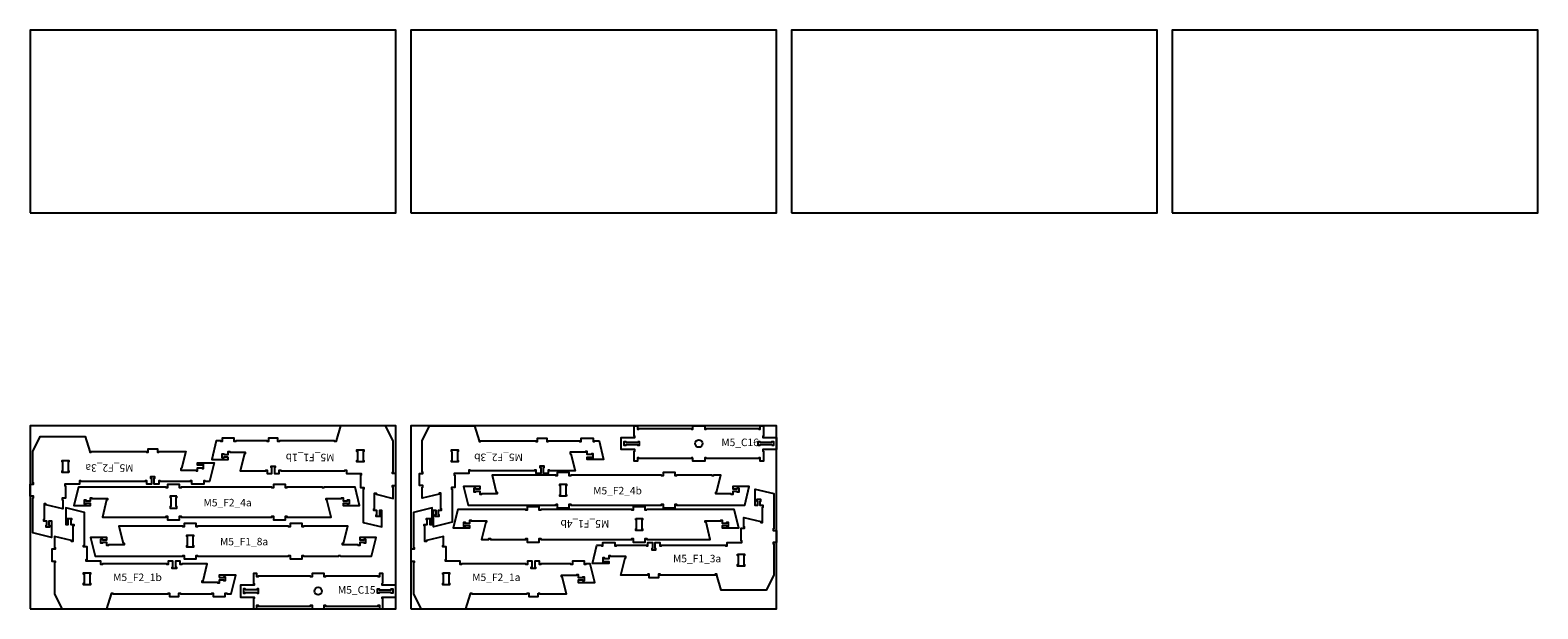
# Model space of a CAD drawing. Header units: millimetres. Extents: x -18184 to 50972, y 6312 to 16778.
# Tile 20 of 24: x 5352 to 15412, y 12913 to 16773. Entities that reach past the tile are written whole.
import ezdxf

# ---------------------------------------------------------------- set-up
doc = ezdxf.new("R2010")
doc.units = ezdxf.units.MM
doc.header["$MEASUREMENT"] = 0
for name, color, linetype in [('freeswerk_CODES', 50, 'Continuous'), ('freeswerk_ELEMENTEN', 7, 'Continuous'), ('freeswerk_PLATEN', 3, 'Continuous')]:
    doc.layers.add(name, color=color, linetype=linetype)

msp = doc.modelspace()

# ---------------------------------------------------------------- linework, layer by layer
for centre in [(9814, 14015), (7274, 13031)]:
    msp.add_circle(centre, 25)
at = {"layer": 'freeswerk_ELEMENTEN'}
for points in [[(6674, 13924), (6644, 13924), (6644, 13919), (6634, 13919), (6634, 13947), (6644, 13947), (6644, 13942), (6674, 13942), (6674, 13962), (6684, 13962), (6684, 13957), (6788, 13957), (6788, 13947), (6782, 13947), (6754, 13833), (6924, 13833), (6924, 13838), (6934, 13838), (6934, 13815), (6965, 13815), (6965, 13855), (6960, 13855), (6960, 13865), (6988, 13865), (6988, 13855), (6983, 13855), (6983, 13815), (7014, 13815), (7014, 13838), (7024, 13838), (7024, 13833), (7453, 13833), (7453, 13838), (7463, 13838), (7463, 13815), (7561, 13815), (7561, 13805), (7556, 13805), (7556, 13721), (7579, 13721), (7579, 13711), (7574, 13711), (7574, 13489), (7698, 13459), (7698, 13569), (7683, 13569), (7683, 13539), (7688, 13539), (7688, 13529), (7660, 13529), (7660, 13539), (7665, 13539), (7665, 13569), (7645, 13569), (7645, 13579), (7650, 13579), (7650, 13683), (7660, 13683), (7660, 13677), (7774, 13649), (7774, 13725), (7769, 13725), (7769, 13735), (7792, 13735), (7792, 13815), (7769, 13815), (7769, 13825), (7774, 13825), (7774, 14033), (7724, 14133), (7424, 14133), (7394, 14033), (7394, 14028), (7384, 14028), (7384, 14033), (7015, 14033), (7015, 14028), (7005, 14028), (7005, 14051), (6943, 14051), (6943, 14028), (6933, 14028), (6933, 14033), (6724, 14033), (6724, 14028), (6714, 14028), (6714, 14051), (6634, 14051), (6634, 14028), (6624, 14028), (6624, 14033), (6594, 14033), (6564, 13909), (6674, 13909)], [(7968, 13725), (7973, 13725), (7973, 13735), (7950, 13735), (7950, 13815), (7973, 13815), (7973, 13825), (7968, 13825), (7968, 14033), (8018, 14133), (8318, 14133), (8348, 14033), (8348, 14028), (8358, 14028), (8358, 14033), (8727, 14033), (8727, 14028), (8737, 14028), (8737, 14051), (8799, 14051), (8799, 14028), (8809, 14028), (8809, 14033), (9018, 14033), (9018, 14028), (9028, 14028), (9028, 14051), (9108, 14051), (9108, 14028), (9118, 14028), (9118, 14033), (9148, 14033), (9178, 13909), (9068, 13909), (9068, 13924), (9098, 13924), (9098, 13919), (9108, 13919), (9108, 13947), (9098, 13947), (9098, 13942), (9068, 13942), (9068, 13962), (9058, 13962), (9058, 13957), (8955, 13957), (8955, 13947), (8961, 13947), (8988, 13833), (8818, 13833), (8818, 13838), (8808, 13838), (8808, 13815), (8777, 13815), (8777, 13855), (8782, 13855), (8782, 13865), (8754, 13865), (8754, 13855), (8759, 13855), (8759, 13815), (8728, 13815), (8728, 13838), (8718, 13838), (8718, 13833), (8289, 13833), (8289, 13838), (8279, 13838), (8279, 13815), (8181, 13815), (8181, 13805), (8186, 13805), (8186, 13721), (8163, 13721), (8163, 13711), (8168, 13711), (8168, 13490), (8044, 13460), (8044, 13570), (8059, 13570), (8059, 13540), (8054, 13540), (8054, 13530), (8082, 13530), (8082, 13540), (8077, 13540), (8077, 13570), (8097, 13570), (8097, 13580), (8092, 13580), (8092, 13683), (8082, 13683), (8082, 13677), (7968, 13650)], [(9774, 13920), (9764, 13920), (9764, 13915), (9414, 13915), (9414, 13920), (9404, 13920), (9404, 13897), (9382, 13897), (9382, 13965), (9387, 13965), (9387, 13975), (9296, 13975), (9296, 14055), (9387, 14055), (9387, 14065), (9382, 14065), (9382, 14133), (9404, 14133), (9404, 14110), (9414, 14110), (9414, 14115), (9764, 14115), (9764, 14110), (9774, 14110), (9774, 14133), (9854, 14133), (9854, 14110), (9864, 14110), (9864, 14115), (10214, 14115), (10214, 14110), (10224, 14110), (10224, 14133), (10246, 14133), (10246, 14065), (10241, 14065), (10241, 14055), (10332, 14055), (10332, 13975), (10241, 13975), (10241, 13965), (10246, 13965), (10246, 13897), (10224, 13897), (10224, 13920), (10214, 13920), (10214, 13915), (9864, 13915), (9864, 13920), (9854, 13920), (9854, 13897), (9774, 13897)], [(5750, 13962), (5750, 13957), (5760, 13957), (5760, 13962), (6129, 13962), (6129, 13957), (6139, 13957), (6139, 13980), (6201, 13980), (6201, 13957), (6211, 13957), (6211, 13962), (6390, 13962), (6363, 13848), (6357, 13848), (6357, 13838), (6460, 13838), (6460, 13833), (6470, 13833), (6470, 13853), (6500, 13853), (6500, 13848), (6510, 13848), (6510, 13876), (6500, 13876), (6500, 13871), (6470, 13871), (6470, 13886), (6580, 13886), (6550, 13762), (6521, 13762), (6521, 13767), (6511, 13767), (6511, 13744), (6431, 13744), (6431, 13767), (6421, 13767), (6421, 13762), (6220, 13762), (6220, 13767), (6210, 13767), (6210, 13744), (6179, 13744), (6179, 13784), (6184, 13784), (6184, 13794), (6156, 13794), (6156, 13784), (6161, 13784), (6161, 13744), (6130, 13744), (6130, 13767), (6120, 13767), (6120, 13762), (5691, 13762), (5691, 13767), (5681, 13767), (5681, 13744), (5583, 13744), (5583, 13734), (5588, 13734), (5588, 13650), (5565, 13650), (5565, 13640), (5570, 13640), (5570, 13579), (5456, 13607), (5456, 13613), (5446, 13613), (5446, 13509), (5441, 13509), (5441, 13499), (5461, 13499), (5461, 13469), (5456, 13469), (5456, 13459), (5484, 13459), (5484, 13469), (5479, 13469), (5479, 13499), (5494, 13499), (5494, 13389), (5370, 13419), (5370, 13654), (5375, 13654), (5375, 13664), (5352, 13664), (5352, 13744), (5375, 13744), (5375, 13754), (5370, 13754), (5370, 13962), (5420, 14062), (5720, 14062)], [(9407, 14029), (9417, 14029), (9417, 14001), (9407, 14001), (9407, 14006), (9326, 14006), (9326, 14001), (9316, 14001), (9316, 14029), (9326, 14029), (9326, 14024), (9407, 14024)], [(10302, 14001), (10302, 14006), (10221, 14006), (10221, 14001), (10211, 14001), (10211, 14029), (10221, 14029), (10221, 14024), (10302, 14024), (10302, 14029), (10312, 14029), (10312, 14001)], [(5611, 13822), (5565, 13822), (5565, 13832), (5570, 13832), (5570, 13892), (5565, 13892), (5565, 13902), (5611, 13902), (5611, 13892), (5606, 13892), (5606, 13832), (5611, 13832)], [(7574, 13903), (7579, 13903), (7579, 13893), (7533, 13893), (7533, 13903), (7538, 13903), (7538, 13963), (7533, 13963), (7533, 13973), (7579, 13973), (7579, 13963), (7574, 13963)], [(8168, 13963), (8163, 13963), (8163, 13973), (8209, 13973), (8209, 13963), (8204, 13963), (8204, 13903), (8209, 13903), (8209, 13893), (8163, 13893), (8163, 13903), (8168, 13903)], [(8859, 13610), (8869, 13610), (8869, 13586), (8949, 13586), (8949, 13610), (8959, 13610), (8959, 13604), (9566, 13604), (9566, 13610), (9576, 13610), (9576, 13586), (9656, 13586), (9656, 13610), (9666, 13610), (9666, 13604), (10120, 13604), (10150, 13728), (10040, 13728), (10040, 13713), (10070, 13713), (10070, 13718), (10080, 13718), (10080, 13690), (10070, 13690), (10070, 13695), (10040, 13695), (10040, 13675), (10030, 13675), (10030, 13680), (9927, 13680), (9927, 13690), (9933, 13690), (9960, 13804), (9912, 13804), (9912, 13799), (9902, 13799), (9902, 13804), (9666, 13804), (9666, 13799), (9656, 13799), (9656, 13822), (9576, 13822), (9576, 13799), (9566, 13799), (9566, 13804), (8959, 13804), (8959, 13799), (8949, 13799), (8949, 13822), (8869, 13822), (8869, 13799), (8859, 13799), (8859, 13804), (8434, 13804), (8462, 13690), (8468, 13690), (8468, 13680), (8364, 13680), (8364, 13675), (8354, 13675), (8354, 13695), (8324, 13695), (8324, 13690), (8314, 13690), (8314, 13718), (8324, 13718), (8324, 13713), (8354, 13713), (8354, 13728), (8244, 13728), (8274, 13604), (8859, 13604)], [(7480, 13611), (7470, 13611), (7470, 13616), (7440, 13616), (7440, 13601), (7550, 13601), (7520, 13725), (7312, 13725), (7312, 13720), (7302, 13720), (7302, 13725), (7066, 13725), (7066, 13720), (7056, 13720), (7056, 13743), (6976, 13743), (6976, 13720), (6966, 13720), (6966, 13725), (6359, 13725), (6359, 13720), (6349, 13720), (6349, 13743), (6269, 13743), (6269, 13720), (6259, 13720), (6259, 13725), (5674, 13725), (5644, 13601), (5754, 13601), (5754, 13616), (5724, 13616), (5724, 13611), (5714, 13611), (5714, 13639), (5724, 13639), (5724, 13634), (5754, 13634), (5754, 13654), (5764, 13654), (5764, 13649), (5868, 13649), (5868, 13639), (5862, 13639), (5834, 13525), (6259, 13525), (6259, 13530), (6269, 13530), (6269, 13507), (6349, 13507), (6349, 13530), (6359, 13530), (6359, 13525), (6966, 13525), (6966, 13530), (6976, 13530), (6976, 13507), (7056, 13507), (7056, 13530), (7066, 13530), (7066, 13525), (7360, 13525), (7333, 13639), (7327, 13639), (7327, 13649), (7430, 13649), (7430, 13654), (7440, 13654), (7440, 13634), (7470, 13634), (7470, 13639), (7480, 13639)], [(8932, 13664), (8886, 13664), (8886, 13674), (8891, 13674), (8891, 13734), (8886, 13734), (8886, 13744), (8932, 13744), (8932, 13734), (8927, 13734), (8927, 13674), (8932, 13674)], [(9934, 13138), (9934, 13143), (9924, 13143), (9924, 13138), (9555, 13138), (9555, 13143), (9545, 13143), (9545, 13120), (9483, 13120), (9483, 13143), (9473, 13143), (9473, 13138), (9294, 13138), (9322, 13252), (9328, 13252), (9328, 13262), (9224, 13262), (9224, 13267), (9214, 13267), (9214, 13247), (9184, 13247), (9184, 13252), (9174, 13252), (9174, 13224), (9184, 13224), (9184, 13229), (9214, 13229), (9214, 13214), (9104, 13214), (9134, 13338), (9164, 13338), (9164, 13333), (9174, 13333), (9174, 13356), (9254, 13356), (9254, 13333), (9264, 13333), (9264, 13338), (9464, 13338), (9464, 13333), (9474, 13333), (9474, 13356), (9505, 13356), (9505, 13316), (9500, 13316), (9500, 13306), (9528, 13306), (9528, 13316), (9523, 13316), (9523, 13356), (9554, 13356), (9554, 13333), (9564, 13333), (9564, 13338), (9993, 13338), (9993, 13333), (10003, 13333), (10003, 13356), (10101, 13356), (10101, 13366), (10096, 13366), (10096, 13450), (10119, 13450), (10119, 13460), (10114, 13460), (10114, 13521), (10228, 13494), (10228, 13488), (10238, 13488), (10238, 13591), (10243, 13591), (10243, 13601), (10223, 13601), (10223, 13631), (10228, 13631), (10228, 13641), (10200, 13641), (10200, 13631), (10205, 13631), (10205, 13601), (10190, 13601), (10190, 13711), (10314, 13681), (10314, 13446), (10309, 13446), (10309, 13436), (10332, 13436), (10332, 13356), (10309, 13356), (10309, 13346), (10314, 13346), (10314, 13138), (10264, 13038), (9964, 13038)], [(6614, 13122), (6644, 13122), (6644, 13127), (6654, 13127), (6654, 13099), (6644, 13099), (6644, 13104), (6614, 13104), (6614, 13084), (6604, 13084), (6604, 13089), (6501, 13089), (6501, 13099), (6507, 13099), (6534, 13213), (6364, 13213), (6364, 13208), (6354, 13208), (6354, 13231), (6323, 13231), (6323, 13191), (6328, 13191), (6328, 13181), (6300, 13181), (6300, 13191), (6305, 13191), (6305, 13231), (6274, 13231), (6274, 13208), (6264, 13208), (6264, 13213), (5835, 13213), (5835, 13208), (5825, 13208), (5825, 13231), (5727, 13231), (5727, 13241), (5732, 13241), (5732, 13325), (5709, 13325), (5709, 13335), (5714, 13335), (5714, 13556), (5590, 13586), (5590, 13476), (5605, 13476), (5605, 13506), (5600, 13506), (5600, 13516), (5628, 13516), (5628, 13506), (5623, 13506), (5623, 13476), (5643, 13476), (5643, 13466), (5638, 13466), (5638, 13362), (5628, 13362), (5628, 13368), (5514, 13396), (5514, 13321), (5519, 13321), (5519, 13311), (5496, 13311), (5496, 13231), (5519, 13231), (5519, 13221), (5514, 13221), (5514, 13013), (5564, 12913), (5864, 12913), (5894, 13013), (5894, 13018), (5904, 13018), (5904, 13013), (6273, 13013), (6273, 13018), (6283, 13018), (6283, 12995), (6345, 12995), (6345, 13018), (6355, 13018), (6355, 13013), (6564, 13013), (6564, 13018), (6574, 13018), (6574, 12995), (6654, 12995), (6654, 13018), (6664, 13018), (6664, 13013), (6694, 13013), (6724, 13137), (6614, 13137)], [(6332, 13665), (6286, 13665), (6286, 13655), (6291, 13655), (6291, 13595), (6286, 13595), (6286, 13585), (6332, 13585), (6332, 13595), (6327, 13595), (6327, 13655), (6332, 13655)], [(8741, 13018), (8751, 13018), (8751, 13013), (8930, 13013), (8903, 13127), (8897, 13127), (8897, 13137), (9000, 13137), (9000, 13142), (9010, 13142), (9010, 13122), (9040, 13122), (9040, 13127), (9050, 13127), (9050, 13099), (9040, 13099), (9040, 13104), (9010, 13104), (9010, 13089), (9120, 13089), (9090, 13213), (9061, 13213), (9061, 13208), (9051, 13208), (9051, 13231), (8971, 13231), (8971, 13208), (8961, 13208), (8961, 13213), (8760, 13213), (8760, 13208), (8750, 13208), (8750, 13231), (8719, 13231), (8719, 13191), (8724, 13191), (8724, 13181), (8696, 13181), (8696, 13191), (8701, 13191), (8701, 13231), (8670, 13231), (8670, 13208), (8660, 13208), (8660, 13213), (8231, 13213), (8231, 13208), (8221, 13208), (8221, 13231), (8123, 13231), (8123, 13241), (8128, 13241), (8128, 13325), (8105, 13325), (8105, 13335), (8110, 13335), (8110, 13396), (7996, 13368), (7996, 13362), (7986, 13362), (7986, 13466), (7981, 13466), (7981, 13476), (8001, 13476), (8001, 13506), (7996, 13506), (7996, 13516), (8024, 13516), (8024, 13506), (8019, 13506), (8019, 13476), (8034, 13476), (8034, 13586), (7910, 13556), (7910, 13321), (7915, 13321), (7915, 13311), (7892, 13311), (7892, 13231), (7915, 13231), (7915, 13221), (7910, 13221), (7910, 13013), (7960, 12913), (8260, 12913), (8290, 13013), (8290, 13018), (8300, 13018), (8300, 13013), (8669, 13013), (8669, 13018), (8679, 13018), (8679, 12995), (8741, 12995)], [(9466, 13570), (9456, 13570), (9456, 13594), (9376, 13594), (9376, 13570), (9366, 13570), (9366, 13576), (8759, 13576), (8759, 13570), (8749, 13570), (8749, 13594), (8669, 13594), (8669, 13570), (8659, 13570), (8659, 13576), (8205, 13576), (8175, 13452), (8285, 13452), (8285, 13467), (8255, 13467), (8255, 13462), (8245, 13462), (8245, 13490), (8255, 13490), (8255, 13485), (8285, 13485), (8285, 13505), (8295, 13505), (8295, 13500), (8398, 13500), (8398, 13490), (8392, 13490), (8365, 13376), (8413, 13376), (8413, 13381), (8423, 13381), (8423, 13376), (8659, 13376), (8659, 13381), (8669, 13381), (8669, 13358), (8749, 13358), (8749, 13381), (8759, 13381), (8759, 13376), (9366, 13376), (9366, 13381), (9376, 13381), (9376, 13358), (9456, 13358), (9456, 13381), (9466, 13381), (9466, 13376), (9890, 13376), (9863, 13490), (9857, 13490), (9857, 13500), (9960, 13500), (9960, 13505), (9970, 13505), (9970, 13485), (10000, 13485), (10000, 13490), (10010, 13490), (10010, 13462), (10000, 13462), (10000, 13467), (9970, 13467), (9970, 13452), (10080, 13452), (10050, 13576), (9466, 13576)], [(7423, 13269), (7423, 13264), (7631, 13264), (7661, 13388), (7551, 13388), (7551, 13373), (7581, 13373), (7581, 13378), (7591, 13378), (7591, 13350), (7581, 13350), (7581, 13355), (7551, 13355), (7551, 13335), (7541, 13335), (7541, 13340), (7437, 13340), (7437, 13350), (7443, 13350), (7471, 13464), (7177, 13464), (7177, 13459), (7167, 13459), (7167, 13482), (7087, 13482), (7087, 13459), (7077, 13459), (7077, 13464), (6470, 13464), (6470, 13459), (6460, 13459), (6460, 13482), (6380, 13482), (6380, 13459), (6370, 13459), (6370, 13464), (5945, 13464), (5973, 13350), (5979, 13350), (5979, 13340), (5875, 13340), (5875, 13335), (5865, 13335), (5865, 13355), (5835, 13355), (5835, 13350), (5825, 13350), (5825, 13378), (5835, 13378), (5835, 13373), (5865, 13373), (5865, 13388), (5755, 13388), (5785, 13264), (6370, 13264), (6370, 13269), (6380, 13269), (6380, 13246), (6460, 13246), (6460, 13269), (6470, 13269), (6470, 13264), (7077, 13264), (7077, 13269), (7087, 13269), (7087, 13246), (7167, 13246), (7167, 13269), (7177, 13269), (7177, 13264), (7413, 13264), (7413, 13269)], [(9393, 13516), (9439, 13516), (9439, 13506), (9434, 13506), (9434, 13446), (9439, 13446), (9439, 13436), (9393, 13436), (9393, 13446), (9398, 13446), (9398, 13506), (9393, 13506)], [(6443, 13394), (6438, 13394), (6438, 13334), (6443, 13334), (6443, 13324), (6397, 13324), (6397, 13334), (6402, 13334), (6402, 13394), (6397, 13394), (6397, 13404), (6443, 13404)], [(10073, 13278), (10119, 13278), (10119, 13268), (10114, 13268), (10114, 13208), (10119, 13208), (10119, 13198), (10073, 13198), (10073, 13208), (10078, 13208), (10078, 13268), (10073, 13268)], [(5714, 13143), (5709, 13143), (5709, 13153), (5755, 13153), (5755, 13143), (5750, 13143), (5750, 13083), (5755, 13083), (5755, 13073), (5709, 13073), (5709, 13083), (5714, 13083)], [(7706, 13081), (7706, 13149), (7684, 13149), (7684, 13126), (7674, 13126), (7674, 13131), (7324, 13131), (7324, 13126), (7314, 13126), (7314, 13149), (7234, 13149), (7234, 13126), (7224, 13126), (7224, 13131), (6874, 13131), (6874, 13126), (6864, 13126), (6864, 13149), (6842, 13149), (6842, 13081), (6847, 13081), (6847, 13071), (6756, 13071), (6756, 12991), (6847, 12991), (6847, 12981), (6842, 12981), (6842, 12913), (6864, 12913), (6864, 12936), (6874, 12936), (6874, 12931), (7224, 12931), (7224, 12936), (7234, 12936), (7234, 12913), (7314, 12913), (7314, 12936), (7324, 12936), (7324, 12931), (7674, 12931), (7674, 12936), (7684, 12936), (7684, 12913), (7706, 12913), (7706, 12981), (7701, 12981), (7701, 12991), (7792, 12991), (7792, 13071), (7701, 13071), (7701, 13081)], [(8105, 13153), (8151, 13153), (8151, 13143), (8146, 13143), (8146, 13083), (8151, 13083), (8151, 13073), (8105, 13073), (8105, 13083), (8110, 13083), (8110, 13143), (8105, 13143)], [(6786, 13040), (6786, 13045), (6776, 13045), (6776, 13017), (6786, 13017), (6786, 13022), (6867, 13022), (6867, 13017), (6877, 13017), (6877, 13045), (6867, 13045), (6867, 13040)], [(7762, 13022), (7681, 13022), (7681, 13017), (7671, 13017), (7671, 13045), (7681, 13045), (7681, 13040), (7762, 13040), (7762, 13045), (7772, 13045), (7772, 13017), (7762, 13017)]]:
    msp.add_lwpolyline(points, close=True, dxfattribs=at)
at = {"layer": 'freeswerk_PLATEN'}
for points in [[(5352, 15553), (7792, 15553), (7792, 16773), (5352, 16773)], [(7892, 15553), (10332, 15553), (10332, 16773), (7892, 16773)], [(10432, 15553), (12872, 15553), (12872, 16773), (10432, 16773)], [(12972, 15553), (15412, 15553), (15412, 16773), (12972, 16773)], [(5352, 12913), (7792, 12913), (7792, 14133), (5352, 14133)], [(7892, 12913), (10332, 12913), (10332, 14133), (7892, 14133)]]:
    msp.add_lwpolyline(points, close=True, dxfattribs=at)

# ---------------------------------------------------------------- texts
at = {"layer": 'freeswerk_CODES', "char_height": 50, "attachment_point": 1}
for s, width, insert in [('{\\Fiso|c0;M5_C16}', 318.08, (9964, 14048)), ('{\\Fiso|c0;M5_F2_4b}', 318.08, (9109, 13726)), ('{\\Fiso|c0;M5_F2_4a}', 318.08, (6509, 13646)), ('{\\Fiso|c0;M5_F1_8a}', 318.08, (6619, 13386)), ('{\\Fiso|c0;M5_F1_3a}', 318.08, (9642, 13273)), ('{\\Fiso|c0;M5_F2_1b}', 318.08, (5906, 13148)), ('{\\Fiso|c0;M5_F2_1a}', 318.08, (8302, 13148)), ('{\\Fiso|c0;M5_C15}', 231.82, (7406, 13064))]:
    msp.add_mtext_dynamic_manual_height_columns(s, width=width, gutter_width=1456, heights=[0], dxfattribs=dict(at, insert=insert))
at = {"layer": 'freeswerk_CODES', "char_height": 50, "attachment_point": 1, "rotation": 180}
for s, insert in [('{\\Fiso|c0;M5_F2_3a}', (6042, 13827)), ('{\\Fiso|c0;M5_F1_1b}', (7383, 13897)), ('{\\Fiso|c0;M5_F2_3b}', (8640, 13898)), ('{\\Fiso|c0;M5_F1_4b}', (9216, 13455))]:
    msp.add_mtext_dynamic_manual_height_columns(s, width=318.08, gutter_width=1456, heights=[0], dxfattribs=dict(at, insert=insert))

doc.saveas('drawing.dxf')
